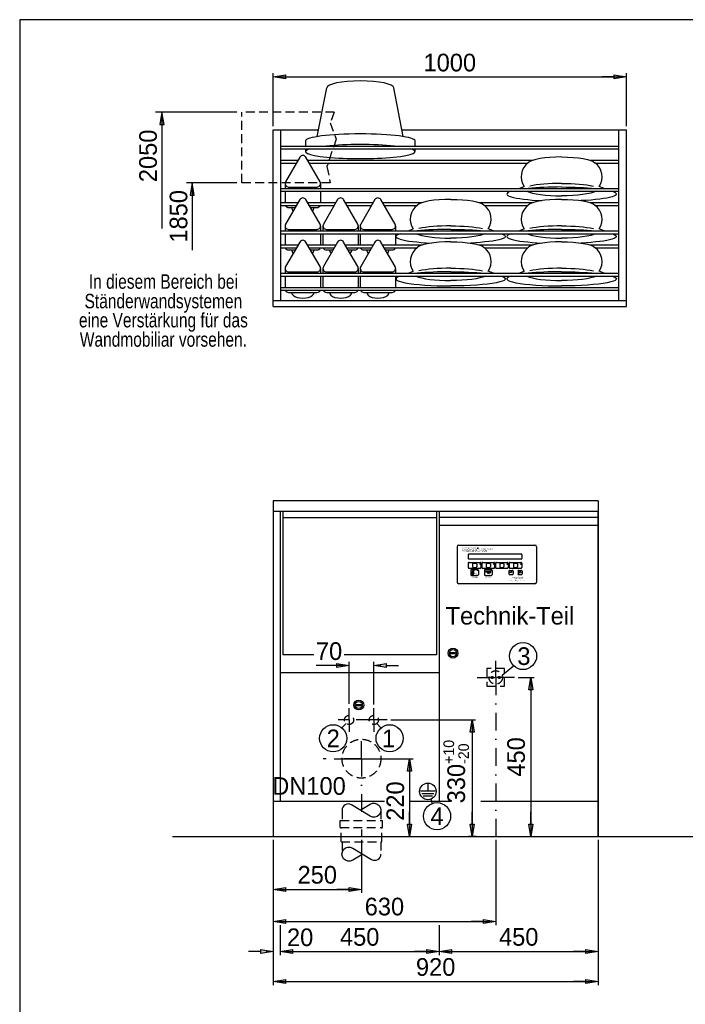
# Model space of a CAD drawing. Extents: x 1635 to 5435, y 0 to 5435.
# Tile 2 of 3: x 1635 to 3518, y 2648 to 5435. Entities that reach past the tile are written whole.
import ezdxf
from ezdxf.enums import TextEntityAlignment as Align

# ---------------------------------------------------------------- set-up
doc = ezdxf.new("R2010")
doc.units = 0
doc.header["$LTSCALE"] = 100
doc.header["$MEASUREMENT"] = 0
doc.header["$PDMODE"] = 35
for name, pattern in [('AUSGEZOGEN', [0]), ('STRICHPUNKT', [1, 0.5, -0.25, 0, -0.25]), ('VERDECKT', [0.375, 0.25, -0.125])]:
    doc.linetypes.add(name, pattern=pattern)
doc.layers.get('0').update_dxf_attribs({"linetype": 'AUSGEZOGEN'})
doc.layers.get('DEFPOINTS').update_dxf_attribs({"linetype": 'AUSGEZOGEN'})
for name, color, linetype in [('BEM', 3, 'AUSGEZOGEN'), ('ML', 2, 'STRICHPUNKT'), ('R', 6, 'AUSGEZOGEN'), ('VD', 4, 'VERDECKT')]:
    doc.layers.add(name, color=color, linetype=linetype)
doc.styles.add('DIN', font='8dinb.shx', dxfattribs={"height": 50})
doc.dimstyles.new('STANDARD$0', dxfattribs={"dimscale": 10, "dimtxt": 5, "dimasz": 1, "dimexe": 1, "dimexo": 1, "dimgap": 0.6, "dimtad": 0, "dimdec": 0, "dimdsep": 46, "dimtxsty": 'DIN', "dimblk1": 'BEMPFEIL', "dimblk2": 'BEMPFEIL', "dimsah": 1, "dimcen": -1, "dimclrd": 256, "dimclre": 256, "dimclrt": 256, "dimadec": 0, "dimazin": 0, "dimtfac": 0.6, "dimtdec": 0, "dimtofl": 0, "dimtmove": 0, "dimatfit": 0, "dimldrblk": 'BEMPFEIL', "dimfxl": 0, "dimtvp": 0.8, "dimtolj": 1, "dimarcsym": 0})
doc.dimstyles.new('STANDARD5$0', dxfattribs={"dimscale": 10, "dimtxt": 5, "dimasz": 1, "dimexe": 1, "dimexo": 1, "dimgap": 0.6, "dimtad": 0, "dimdec": 0, "dimrnd": 5, "dimdsep": 46, "dimtxsty": 'DIN', "dimblk1": 'BEMPFEIL', "dimblk2": 'BEMPFEIL', "dimsah": 1, "dimcen": -1, "dimclrd": 256, "dimclre": 256, "dimclrt": 256, "dimadec": 0, "dimazin": 0, "dimtfac": 0.6, "dimtdec": 0, "dimtofl": 0, "dimtmove": 0, "dimatfit": 0, "dimldrblk": 'BEMPFEIL', "dimfxl": 0, "dimtvp": 0.8, "dimtolj": 1, "dimarcsym": 0})
doc.dimstyles.new('STANDARDTOL$0', dxfattribs={"dimscale": 10, "dimtxt": 5, "dimasz": 1, "dimexe": 1, "dimexo": 1, "dimgap": 1, "dimtad": 0, "dimdec": 0, "dimdsep": 46, "dimtxsty": 'DIN', "dimblk1": 'BEMPFEIL', "dimblk2": 'BEMPFEIL', "dimsah": 1, "dimcen": -1, "dimclrd": 256, "dimclre": 256, "dimclrt": 256, "dimadec": 0, "dimazin": 0, "dimtol": 1, "dimtp": 10, "dimtm": 20, "dimtfac": 0.6, "dimtdec": 0, "dimtofl": 0, "dimtmove": 0, "dimatfit": 0, "dimldrblk": 'BEMPFEIL', "dimfxl": 0, "dimtvp": 0.8, "dimtolj": 1, "dimarcsym": 0})

# ---------------------------------------------------------------- blocks, each defined once
blk = doc.blocks.new('BEMPFEIL')
at = {"linetype": 'ByBlock'}
blk.add_hatch(color=256, dxfattribs=at).paths.add_polyline_path([(-3.5, 0.58), (0, 0), (-3.5, -0.58)])
at = {"color": 0, "linetype": 'ByBlock'}
blk.add_line((-3.5, 0), (-7, 0), dxfattribs=at)
at = {"linetype": 'ByBlock'}
blk.add_lwpolyline([(-3.5, 0.58), (0, 0), (-3.5, -0.58)], close=True, dxfattribs=at)
blk = doc.blocks.new('*D50')
at = {"layer": 'BEM', "lineweight": -2}
for p, q in [((2352, 3113.3), (2352, 2963.3)), ((2602, 3113.3), (2602, 2963.3)), ((2362, 2973.3), (2592, 2973.3))]:
    blk.add_line(p, q, dxfattribs=at)
at = {"layer": 'DEFPOINTS', "color": 0}
for p in [(2352, 3123.3), (2602, 3123.3), (2602, 2973.3)]:
    blk.add_point(p, dxfattribs=at)
at = {"layer": 'BEM', "lineweight": -2, "xscale": 10, "yscale": 10, "zscale": 10, "rotation": 180}
blk.add_blockref('BEMPFEIL', (2352, 2973.3), dxfattribs=at)
at = {"layer": 'BEM', "lineweight": -2, "xscale": 10, "yscale": 10, "zscale": 10}
blk.add_blockref('BEMPFEIL', (2602, 2973.3), dxfattribs=at)
at = {"layer": 'BEM', "insert": (2477, 3014.4), "char_height": 50, "attachment_point": 5, "style": 'DIN'}
blk.add_mtext('\\A1;250', dxfattribs=at)
blk = doc.blocks.new('*D51')
at = {"layer": 'BEM', "lineweight": -2}
for p, q in [((2352, 3113.3), (2352, 2872.5)), ((2982, 3113.3), (2982, 2872.5)), ((2362, 2882.5), (2972, 2882.5))]:
    blk.add_line(p, q, dxfattribs=at)
at = {"layer": 'DEFPOINTS', "color": 0}
for p in [(2352, 3123.3), (2982, 3123.3), (2982, 2882.5)]:
    blk.add_point(p, dxfattribs=at)
at = {"layer": 'BEM', "lineweight": -2, "xscale": 10, "yscale": 10, "zscale": 10, "rotation": 180}
blk.add_blockref('BEMPFEIL', (2352, 2882.5), dxfattribs=at)
at = {"layer": 'BEM', "lineweight": -2, "xscale": 10, "yscale": 10, "zscale": 10}
blk.add_blockref('BEMPFEIL', (2982, 2882.5), dxfattribs=at)
at = {"layer": 'BEM', "insert": (2667, 2924.5), "char_height": 50, "attachment_point": 5, "style": 'DIN'}
blk.add_mtext('\\A1;630', dxfattribs=at)
blk = doc.blocks.new('*D52')
at = {"layer": 'BEM', "lineweight": -2}
for p, q in [((2352, 2872.5), (2352, 2787.5)), ((2372, 2872.5), (2372, 2787.5)), ((2342, 2797.5), (2332, 2797.5)), ((2382, 2797.5), (2465.1, 2797.5))]:
    blk.add_line(p, q, dxfattribs=at)
at = {"layer": 'DEFPOINTS', "color": 0}
for p in [(2352, 2882.5), (2372, 2882.5), (2372, 2797.5)]:
    blk.add_point(p, dxfattribs=at)
at = {"layer": 'BEM', "lineweight": -2, "xscale": 10, "yscale": 10, "zscale": 10}
blk.add_blockref('BEMPFEIL', (2352, 2797.5), dxfattribs=at)
at = {"layer": 'BEM', "lineweight": -2, "xscale": 10, "yscale": 10, "zscale": 10, "rotation": 180}
blk.add_blockref('BEMPFEIL', (2372, 2797.5), dxfattribs=at)
at = {"layer": 'BEM', "insert": (2428.5, 2837.5), "char_height": 50, "attachment_point": 5, "style": 'DIN'}
blk.add_mtext('\\A1;20', dxfattribs=at)
blk = doc.blocks.new('*D53')
at = {"layer": 'BEM', "lineweight": -2}
for p, q in [((2372, 2872.5), (2372, 2787.5)), ((2822, 2872.5), (2822, 2787.5)), ((2382, 2797.5), (2812, 2797.5))]:
    blk.add_line(p, q, dxfattribs=at)
at = {"layer": 'DEFPOINTS', "color": 0}
for p in [(2372, 2882.5), (2822, 2882.5), (2822, 2797.5)]:
    blk.add_point(p, dxfattribs=at)
at = {"layer": 'BEM', "lineweight": -2, "xscale": 10, "yscale": 10, "zscale": 10, "rotation": 180}
blk.add_blockref('BEMPFEIL', (2372, 2797.5), dxfattribs=at)
at = {"layer": 'BEM', "lineweight": -2, "xscale": 10, "yscale": 10, "zscale": 10}
blk.add_blockref('BEMPFEIL', (2822, 2797.5), dxfattribs=at)
at = {"layer": 'BEM', "insert": (2597, 2838.6), "char_height": 50, "attachment_point": 5, "style": 'DIN'}
blk.add_mtext('\\A1;450', dxfattribs=at)
blk = doc.blocks.new('*D54')
at = {"layer": 'BEM', "lineweight": -2}
for p, q in [((3272, 3113.3), (3272, 2787.5)), ((2822, 2872.5), (2822, 2787.5)), ((2832, 2797.5), (3262, 2797.5))]:
    blk.add_line(p, q, dxfattribs=at)
at = {"layer": 'DEFPOINTS', "color": 0}
for p in [(3272, 3123.3), (2822, 2882.5), (3272, 2797.5)]:
    blk.add_point(p, dxfattribs=at)
at = {"layer": 'BEM', "lineweight": -2, "xscale": 10, "yscale": 10, "zscale": 10, "rotation": 180}
blk.add_blockref('BEMPFEIL', (2822, 2797.5), dxfattribs=at)
at = {"layer": 'BEM', "lineweight": -2, "xscale": 10, "yscale": 10, "zscale": 10}
blk.add_blockref('BEMPFEIL', (3272, 2797.5), dxfattribs=at)
at = {"layer": 'BEM', "insert": (3047, 2838.6), "char_height": 50, "attachment_point": 5, "style": 'DIN'}
blk.add_mtext('\\A1;450', dxfattribs=at)
blk = doc.blocks.new('*D55')
at = {"layer": 'BEM', "lineweight": -2}
for p, q in [((2352, 3113.3), (2352, 2702.5)), ((3272, 3113.3), (3272, 2702.5)), ((2362, 2712.5), (3262, 2712.5))]:
    blk.add_line(p, q, dxfattribs=at)
at = {"layer": 'DEFPOINTS', "color": 0}
for p in [(2352, 3123.3), (3272, 3123.3), (3272, 2712.5)]:
    blk.add_point(p, dxfattribs=at)
at = {"layer": 'BEM', "lineweight": -2, "xscale": 10, "yscale": 10, "zscale": 10, "rotation": 180}
blk.add_blockref('BEMPFEIL', (2352, 2712.5), dxfattribs=at)
at = {"layer": 'BEM', "lineweight": -2, "xscale": 10, "yscale": 10, "zscale": 10}
blk.add_blockref('BEMPFEIL', (3272, 2712.5), dxfattribs=at)
at = {"layer": 'BEM', "insert": (2812, 2753.5), "char_height": 50, "attachment_point": 5, "style": 'DIN'}
blk.add_mtext('\\A1;920', dxfattribs=at)
blk = doc.blocks.new('*D16')
at = {"layer": 'BEM', "lineweight": -2}
for p, q in [((0, 2010), (0, 2160)), ((10, 2150), (990, 2150)), ((1000, 2010), (1000, 2160))]:
    blk.add_line(p, q, dxfattribs=at)
at = {"layer": 'DEFPOINTS', "color": 0}
for p in [(1000, 2150), (0, 2000), (1000, 2000)]:
    blk.add_point(p, dxfattribs=at)
at = {"layer": 'BEM', "lineweight": -2, "xscale": 10, "yscale": 10, "zscale": 10, "rotation": 180}
blk.add_blockref('BEMPFEIL', (0, 2150), dxfattribs=at)
at = {"layer": 'BEM', "lineweight": -2, "xscale": 10, "yscale": 10, "zscale": 10}
blk.add_blockref('BEMPFEIL', (1000, 2150), dxfattribs=at)
at = {"layer": 'BEM', "insert": (500, 2190), "char_height": 50, "attachment_point": 5, "style": 'DIN'}
blk.add_mtext('\\A1;1000', dxfattribs=at)
blk = doc.blocks.new('LWMTEXT')
at = {"layer": 'BEM'}
for p, q in [((-102.4, 2050), (-332.7, 2050)), ((-314.4, 2040), (-314.4, 1721.1)), ((-102.4, 1850), (-245, 1850)), ((-229.3, 1840), (-229.3, 1659.7))]:
    blk.add_line(p, q, dxfattribs=at)
at = {"layer": 'BEM', "linetype": 'VERDECKT'}
blk.add_lwpolyline([(172.9, 2050), (161.8, 2019.8), (178.5, 1973.9), (152.1, 1896), (161.8, 1850)], dxfattribs=at)
at = {"layer": 'VD'}
for p, q in [((172.9, 2050), (-88.5, 2050)), ((-88.5, 1850), (-88.5, 2050)), ((161.8, 1850), (-88.5, 1850))]:
    blk.add_line(p, q, dxfattribs=at)
at = {"layer": 'BEM', "xscale": -10, "yscale": 10, "zscale": 10, "rotation": 270}
for p in [(-314.4, 2050), (-229.3, 1850)]:
    blk.add_blockref('BEMPFEIL', p, dxfattribs=at)
at = {"layer": 'BEM', "style": 'DIN'}
for s, p in [('2050', (-328.9, 1851.9)), ('1850', (-242.7, 1680.8))]:
    blk.add_text(s, height=50, rotation=90, dxfattribs=at).set_placement(p)
at = {"layer": 'BEM', "style": 'DIN', "width": 0.8}
for s, p in [('In diesem Bereich bei', (-310.4, 1571.4)), ('Ständerwandsystemen', (-310.4, 1510.2)), ('eine Verstärkung für das', (-310.4, 1456.2)), ('Wandmobiliar vorsehen.', (-310.4, 1407.4))]:
    blk.add_text(s, height=41, dxfattribs=at).set_placement(p, align=Align.MIDDLE)
blk = doc.blocks.new('*D64')
at = {"layer": 'BEM', "lineweight": -2}
for p, q in [((3045, 3573.3), (3091, 3573.3)), ((3081, 3563.3), (3081, 3133.3)), ((2997.3, 3123.3), (3091, 3123.3))]:
    blk.add_line(p, q, dxfattribs=at)
at = {"layer": 'DEFPOINTS', "color": 0}
for p in [(3035, 3573.3), (2987.3, 3123.3), (3081, 3123.3)]:
    blk.add_point(p, dxfattribs=at)
at = {"layer": 'BEM', "lineweight": -2, "xscale": 10, "yscale": 10, "zscale": 10}
for p, rotation in [((3081, 3573.3), 90), ((3081, 3123.3), 270)]:
    blk.add_blockref('BEMPFEIL', p, dxfattribs=dict(at, rotation=rotation))
at = {"layer": 'BEM', "insert": (3039.9, 3348.3), "char_height": 50, "attachment_point": 5, "rotation": 90, "style": 'DIN'}
blk.add_mtext('\\A1;450', dxfattribs=at)
blk = doc.blocks.new('*D65')
at = {"layer": 'BEM', "lineweight": -2}
for p, q in [((2525.8, 3343.3), (2748, 3343.3)), ((2738, 3333.3), (2738, 3133.3)), ((2533.3, 3123.3), (2748, 3123.3))]:
    blk.add_line(p, q, dxfattribs=at)
at = {"layer": 'DEFPOINTS', "color": 0}
for p in [(2515.8, 3343.3), (2523.3, 3123.3), (2738, 3123.3)]:
    blk.add_point(p, dxfattribs=at)
at = {"layer": 'BEM', "lineweight": -2, "xscale": 10, "yscale": 10, "zscale": 10}
for p, rotation in [((2738, 3343.3), 90), ((2738, 3123.3), 270)]:
    blk.add_blockref('BEMPFEIL', p, dxfattribs=dict(at, rotation=rotation))
at = {"layer": 'BEM', "insert": (2698, 3223.3), "char_height": 50, "attachment_point": 5, "rotation": 90, "style": 'DIN'}
blk.add_mtext('\\A1;220', dxfattribs=at)
blk = doc.blocks.new('Folieec')
at = {"layer": 'BEM'}
h = blk.add_hatch(color=23, dxfattribs=at)
h.paths.add_polyline_path([(13.5, 96.5), (12.5, 96.5), (12.5, 99), (10.5, 99), (10.5, 92.3), (12.5, 92.3), (12.5, 94.9), (13.4, 94.9), (16.3, 92.3), (19.2, 92.3), (15.2, 95.7), (18.8, 99), (16, 99)])
h.paths.add_polyline_path([(20.1, 98.1), (19.8, 96.6), (19.8, 94.7), (20.1, 93.2), (21.1, 92.5), (22.7, 92.3), (26, 92.3), (27.5, 92.5), (28.5, 93.2), (28.8, 94.7), (28.8, 96.6), (28.5, 98.1), (27.5, 98.8), (26, 99), (22.7, 99), (21.1, 98.8)])
h.paths.add_polyline_path([(22.3, 97.2), (23.1, 97.3), (25.5, 97.3), (26.3, 97.2), (26.7, 96.7), (26.8, 96), (26.8, 95.3), (26.7, 94.5), (26.3, 94.1), (25.6, 94), (23, 94), (22.3, 94.1), (22, 94.5), (21.9, 95.3), (21.9, 96), (22, 96.7)], flags=16)
h.paths.add_polyline_path([(30.1, 99), (30.1, 92.3), (36.2, 92.3), (37.9, 92.6), (38.7, 93.3), (39, 94.6), (39, 96.6), (38.7, 98), (37.9, 98.7), (36.2, 99)])
h.paths.add_polyline_path([(35.8, 97.3), (36.5, 97.2), (36.8, 96.8), (37, 96.1), (37, 95.2), (36.8, 94.5), (36.5, 94.1), (35.8, 94), (32.2, 94), (32.2, 97.3)], flags=16)
h.paths.add_polyline_path([(40.2, 92.3), (42.2, 92.3), (42.2, 94.1), (45.4, 94.1), (46.1, 93.9), (46.3, 93.2), (46.3, 92.3), (48.3, 92.3), (48.3, 93.5), (48.1, 94.3), (47.7, 94.7), (47.1, 94.9), (47.9, 95.3), (48.2, 95.8), (48.3, 96.6), (48.3, 97), (48.1, 98), (47.5, 98.7), (46.3, 99), (40.2, 99)])
h.paths.add_polyline_path([(42.2, 95.7), (42.2, 97.3), (45.4, 97.3), (45.9, 97.3), (46.2, 97.1), (46.4, 96.5), (46.2, 95.8), (45.6, 95.7)], flags=16)
h.paths.add_polyline_path([(51.9, 93.5), (56, 93.5), (56.6, 92.3), (58.8, 92.3), (55.2, 99), (52.6, 99), (49, 92.3), (51.3, 92.3)])
h.paths.add_polyline_path([(52.6, 94.9), (53.9, 97.4), (55.2, 94.9)], flags=16)
for p, q in [((-4.8, 100.3), (-4.8, 0)), ((0, 105), (215.8, 105)), ((220.5, 100.3), (220.5, 0)), ((215.8, -4.8), (0, -4.8))]:
    blk.add_line(p, q, dxfattribs=at)
at = {"layer": 'BEM', "color": 23}
for p, q in [((52.6, 94.9), (53.9, 97.4)), ((55.2, 94.9), (52.6, 94.9)), ((53.9, 97.4), (55.2, 94.9)), ((26.7, 77.4), (26.7, 67.2)), ((29.1, 79.8), (176.5, 79.8)), ((176.5, 64.8), (29.1, 64.8)), ((29.4, 55.9), (60.6, 55.9)), ((68, 55.9), (99.2, 55.9)), ((106.5, 55.9), (137.7, 55.9)), ((145.1, 55.9), (176.2, 55.9)), ((178.9, 77.4), (178.9, 67.2)), ((27, 53.5), (27, 41.3)), ((60.6, 39), (29.4, 39)), ((34, 33.3), (34, 21.1)), ((36.4, 35.7), (53.6, 35.7)), ((38, 29.2), (38.2, 22.2)), ((40.1, 30.9), (38.4, 29.9)), ((39, 51), (39, 43.8)), ((41.1, 34), (40.4, 31.4)), ((41.1, 34), (43, 33.5)), ((41.4, 53.4), (48.6, 53.4)), ((41.4, 41.5), (48.6, 41.5)), ((43, 33.5), (42.3, 30.7)), ((42.3, 30.7), (42.3, 22.3)), ((51, 51), (51, 43.8)), ((56, 33.3), (56, 21.1)), ((63, 53.5), (63, 41.3)), ((65.7, 53.5), (65.7, 41.3)), ((99.2, 39), (68, 39)), ((72.8, 33.3), (72.8, 21.1)), ((78.6, 29.1), (74.3, 29.5)), ((78.6, 28.8), (74.3, 29.2)), ((78.2, 29.4), (74.4, 30.2)), ((78.6, 29.7), (74.5, 30.5)), ((75.1, 35.7), (92.3, 35.7)), ((77.6, 51), (77.6, 43.8)), ((78.7, 29.6), (78.6, 29.6)), ((80.6, 27.7), (78.6, 28.8)), ((91.8, 29.9), (78.7, 29.9)), ((78.8, 29.8), (78.7, 29.8)), ((80.8, 29.6), (78.7, 29.8)), ((78.8, 29.8), (78.7, 29.7)), ((78.8, 29.7), (78.7, 29.6)), ((80.7, 28), (78.8, 29)), ((79.4, 29.7), (78.9, 29.7)), ((79.4, 29.7), (79.4, 29.7)), ((80, 53.4), (87.2, 53.4)), ((80, 41.5), (87.2, 41.5)), ((89.2, 29.4), (81.5, 29.4)), ((89.6, 51), (89.6, 43.8)), ((89.7, 29.6), (91.8, 29.8)), ((91.7, 29.8), (91.8, 29.8)), ((94.7, 33.3), (94.7, 21.1)), ((101.6, 53.5), (101.6, 41.3)), ((104.2, 53.5), (104.2, 41.3)), ((137.7, 39), (106.5, 39)), ((116.1, 51), (116.1, 43.8)), ((118.5, 53.4), (125.7, 53.4)), ((118.5, 41.5), (125.7, 41.5)), ((128.1, 51), (128.1, 43.8)), ((140.1, 53.5), (140.1, 41.3)), ((141.7, 30.8), (141.7, 23.6)), ((142.7, 53.5), (142.7, 41.3)), ((144.1, 33.2), (151.3, 33.2)), ((176.2, 39), (145.1, 39)), ((149.6, 32.2), (149.6, 26.8)), ((153.7, 30.8), (153.7, 23.6)), ((154.6, 51), (154.6, 43.8)), ((157, 53.4), (164.3, 53.4)), ((157, 41.5), (164.3, 41.5)), ((166.6, 51), (166.6, 43.8)), ((167.8, 30.8), (167.8, 23.6)), ((170.1, 33.2), (177.3, 33.2)), ((170.8, 26.4), (176.4, 32)), ((176.4, 26.4), (170.8, 32)), ((178.6, 53.5), (178.6, 41.3)), ((179.7, 30.8), (179.7, 23.6)), ((36.4, 18.7), (53.6, 18.7)), ((41.5, 21.5), (39, 21.4)), ((75.1, 18.7), (92.3, 18.7)), ((80.6, 27.3), (80.6, 27.7)), ((80.6, 27.3), (80.7, 27.3)), ((80.7, 27.3), (80.7, 27.7)), ((81.5, 26), (89, 26)), ((149.6, 26.8), (143.7, 26.8)), ((144.1, 21.2), (151.3, 21.2)), ((170.1, 21.2), (177.3, 21.2))]:
    blk.add_line(p, q, dxfattribs=at)
at = {"layer": 'BEM', "color": 23, "const_width": 0.076}
for points in [[(10.5, 92.3), (10.5, 99), (12.5, 99), (12.5, 96.5), (13.5, 96.5), (16, 99), (18.8, 99), (15.2, 95.7), (19.2, 92.3), (16.3, 92.3), (13.4, 94.9), (12.5, 94.9), (12.5, 92.3)], [(19.8, 94.7), (19.8, 96.6), (20.1, 98.1), (21.1, 98.8), (22.7, 99), (26, 99), (27.5, 98.8), (28.5, 98.1), (28.8, 96.6), (28.8, 94.7), (28.5, 93.2), (27.5, 92.5), (26, 92.3), (22.7, 92.3), (21.1, 92.5), (20.1, 93.2)], [(21.9, 96), (21.9, 95.3), (22, 94.5), (22.3, 94.1), (23, 94), (25.6, 94), (26.3, 94.1), (26.7, 94.5), (26.8, 95.3), (26.8, 96), (26.7, 96.7), (26.3, 97.2), (25.5, 97.3), (23.1, 97.3), (22.3, 97.2), (22, 96.7)], [(30.1, 92.3), (30.1, 99), (36.2, 99), (37.9, 98.7), (38.7, 98), (39, 96.6), (39, 94.6), (38.7, 93.3), (37.9, 92.6), (36.2, 92.3)], [(32.2, 97.3), (32.2, 94), (35.8, 94), (36.5, 94.1), (36.8, 94.5), (37, 95.2), (37, 96.1), (36.8, 96.8), (36.5, 97.2), (35.8, 97.3)], [(40.2, 92.3), (40.2, 99), (46.3, 99), (47.5, 98.7), (48.1, 98), (48.3, 97), (48.3, 96.6), (48.2, 95.8), (47.9, 95.3), (47.2, 95), (47.2, 94.9), (47.7, 94.7), (48.1, 94.3), (48.3, 93.5), (48.3, 92.3), (46.3, 92.3), (46.3, 93.2), (46.2, 93.7), (45.9, 94), (45.4, 94.1), (42.2, 94.1), (42.2, 92.3)], [(42.2, 97.3), (42.2, 95.7), (45.6, 95.7), (46, 95.8), (46.3, 96), (46.3, 96.4), (46.3, 96.6), (46.2, 97.1), (45.9, 97.3), (45.4, 97.3)], [(49, 92.3), (52.6, 99), (55.2, 99), (58.8, 92.3), (56.6, 92.3), (56, 93.5), (51.9, 93.5), (51.3, 92.3)]]:
    blk.add_lwpolyline(points, close=True, dxfattribs=at)
at = {"layer": 'BEM', "color": 23}
blk.add_lwpolyline([(89.4, 29.2, 0.100181), (89.5, 29.1, -0.546429), (89.7, 29.6)], format="xyb", dxfattribs=at)
for centre, radius in [((54.1, 33.4), 1.22), ((61.3, 50.7), 1.23), ((92.8, 33.4), 1.22), ((99.9, 50.7), 1.23), ((138.4, 50.7), 1.23), ((176.9, 50.7), 1.23)]:
    blk.add_circle(centre, radius, dxfattribs=at)
at = {"layer": 'BEM'}
for centre, start, end in [((0, 100.3), 90, 180), ((215.8, 100.3), 0, 90), ((0, 0), 180, 270), ((215.8, 0), 270, 0)]:
    blk.add_arc(centre, 4.75, start, end, dxfattribs=at)
at = {"layer": 'BEM', "color": 23}
for centre, radius, start, end in [((29.1, 77.4), 2.38, 90, 180), ((29.1, 67.2), 2.38, 180, 270), ((29.4, 53.5), 2.38, 90, 180), ((60.6, 53.5), 2.38, 0, 90), ((68, 53.5), 2.38, 90, 180), ((99.2, 53.5), 2.38, 0, 90), ((106.5, 53.5), 2.38, 90, 180), ((137.7, 53.5), 2.38, 0, 90), ((145.1, 53.5), 2.38, 90, 180), ((176.2, 53.5), 2.38, 0, 90), ((176.5, 77.4), 2.38, 0, 90), ((176.5, 67.2), 2.38, 270, 0), ((29.4, 41.3), 2.38, 180, 270), ((36.4, 33.3), 2.38, 90, 180), ((38.8, 29.2), 0.835, 121.6997, 181.6844), ((41.4, 51), 2.38, 90, 180), ((41.4, 43.8), 2.38, 180, 270), ((39.6, 31.6), 0.835, 301.6997, 345.9839), ((48.6, 51), 2.38, 0, 90), ((48.6, 43.8), 2.38, 270, 0), ((53.6, 33.3), 2.38, 0, 90), ((60.6, 41.3), 2.38, 270, 0), ((68, 41.3), 2.38, 180, 270), ((75.1, 33.3), 2.38, 90, 180), ((74.3, 29.9), 0.645, 78.3569, 264.2707), ((74.3, 29.9), 0.346, 78.3569, 264.2707), ((80, 51), 2.38, 90, 180), ((80, 43.8), 2.38, 180, 270), ((78.3, 29.8), 0.428, 258.3569, 320.4476), ((78.7, 29.8), 0.0748, 81.1513, 295.243), ((78.6, 29.7), 0.0855, 258.3569, 306.7384), ((78.6, 28.7), 0.428, 60.9478, 84.2707), ((78.9, 29.7), 0.0855, 81.1513, 126.7384), ((83, 27.8), 2.4, 147.5502, 228.4695), ((80.8, 29.3), 0.299, 324.9973, 79.6111), ((87.2, 51), 2.38, 0, 90), ((87.2, 43.8), 2.38, 270, 0), ((87.5, 27.8), 2.4, 311.5305, 32.4498), ((91.8, 29.8), 0.0748, 244.757, 98.8487), ((92.3, 33.3), 2.38, 0, 90), ((99.2, 41.3), 2.38, 270, 0), ((106.5, 41.3), 2.38, 180, 270), ((118.5, 51), 2.38, 90, 180), ((118.5, 43.8), 2.38, 180, 270), ((125.7, 51), 2.38, 0, 90), ((125.7, 43.8), 2.38, 270, 0), ((137.7, 41.3), 2.38, 270, 0), ((144.1, 30.8), 2.38, 90, 180), ((145.1, 41.3), 2.38, 180, 270), ((151.3, 30.8), 2.38, 0, 90), ((157, 51), 2.38, 90, 180), ((157, 43.8), 2.38, 180, 270), ((164.3, 51), 2.38, 0, 90), ((164.3, 43.8), 2.38, 270, 0), ((170.1, 30.8), 2.38, 90, 180), ((176.2, 41.3), 2.38, 270, 0), ((177.3, 30.8), 2.38, 0, 90), ((36.4, 21.1), 2.38, 180, 270), ((39, 22.2), 0.835, 181.6844, 271.0412), ((41.4, 22.3), 0.835, 271.0412, 359.9774), ((53.6, 21.1), 2.38, 270, 0), ((75.1, 21.1), 2.38, 180, 270), ((92.3, 21.1), 2.38, 270, 0), ((144.1, 23.6), 2.38, 180, 270), ((151.3, 23.6), 2.38, 270, 0), ((170.1, 23.6), 2.38, 180, 270), ((177.3, 23.6), 2.38, 270, 0)]:
    blk.add_arc(centre, radius, start, end, dxfattribs=at)
blk.add_solid([(145.8, 26.8), (145.8, 26), (145.8, 27.7), (143.7, 26.8)], dxfattribs=at)
at = {"color": 23, "char_height": 2.5, "width": 27.857, "attachment_point": 8, "style": 'DIN'}
for s, insert in [('{\\fArial|b0|i0|c0|p34;Urinflaschen}', (45, 12.2)), ('{\\fArial|b0|i0|c0|p34;Steckbecken}', (83.7, 12.2))]:
    blk.add_mtext(s, dxfattribs=dict(at, insert=insert))
at = {"layer": 'BEM', "color": 23, "style": 'DIN'}
for s, insert, char_height, width, attachment_point in [('{\\fEuromode|b0|i0|c0|p34;STECKBECKEN-SPÜLAPPARATE}', (10.5, 89.8), 3.212, 1.258, 1), ('{\\fEuromode|b0|i0|c0|p34;STUTTGART}', (63.5, 96), 4.118, 1.613, 1), ('{\\fArial|b0|i0|c0|p34;SPAR}', (44.3, 21.7), 2, 0.278, 7), ('{\\fArial|b0|i0|c0|p34;NORMAL}', (78.6, 21.7), 2, 0.278, 7), ('{\\fArial|b0|i0|c0|p34;EINGABE}', (147.7, 23.2), 1.6, 0.278, 8), ('{\\fArial|b0|i1|c0|p34;easyclean\\P\\fArial|b0|i0|c0|p34;\\H0.6605x;\\T1.05;Made in Germany}', (166.1, 14.7), 5.148, 39.152, 2), ('{\\fArial|b0|i0|c0|p34;\\T0.95;ABBRUCH}', (173.7, 23.2), 1.6, 0.278, 8)]:
    blk.add_mtext(s, dxfattribs=dict(at, insert=insert, char_height=char_height, width=width, attachment_point=attachment_point))
blk = doc.blocks.new('*D71')
at = {"layer": 'BEM', "lineweight": -2}
for p, q in [((2557, 3607.4), (2473.9, 3607.4)), ((2567, 3498.6), (2567, 3617.4)), ((2637, 3496.5), (2637, 3617.4)), ((2647, 3607.4), (2657, 3607.4))]:
    blk.add_line(p, q, dxfattribs=at)
at = {"layer": 'DEFPOINTS', "color": 0}
for p in [(2567, 3607.4), (2567, 3488.6), (2637, 3486.5)]:
    blk.add_point(p, dxfattribs=at)
at = {"layer": 'BEM', "lineweight": -2, "xscale": 10, "yscale": 10, "zscale": 10}
blk.add_blockref('BEMPFEIL', (2567, 3607.4), dxfattribs=at)
at = {"layer": 'BEM', "lineweight": -2, "xscale": 10, "yscale": 10, "zscale": 10, "rotation": 180}
blk.add_blockref('BEMPFEIL', (2637, 3607.4), dxfattribs=at)
at = {"layer": 'BEM', "insert": (2510.4, 3647.4), "char_height": 50, "attachment_point": 5, "style": 'DIN'}
blk.add_mtext('\\A1;70', dxfattribs=at)
blk = doc.blocks.new('*D69')
at = {"layer": 'BEM', "lineweight": -2}
for p, q in [((2684.9, 3453), (2925.1, 3453)), ((2915.1, 3443), (2915.1, 3133.3)), ((2926.4, 3123.3), (2905.1, 3123.3))]:
    blk.add_line(p, q, dxfattribs=at)
at = {"layer": 'DEFPOINTS', "color": 0}
for p in [(2674.9, 3453), (2915.1, 3123.3), (2936.4, 3123.3)]:
    blk.add_point(p, dxfattribs=at)
at = {"layer": 'BEM', "lineweight": -2, "xscale": 10, "yscale": 10, "zscale": 10}
for p, rotation in [((2915.1, 3453), 90), ((2915.1, 3123.3), 270)]:
    blk.add_blockref('BEMPFEIL', p, dxfattribs=dict(at, rotation=rotation))
at = {"layer": 'BEM', "char_height": 50, "attachment_point": 5, "rotation": 90, "style": 'DIN'}
for s, insert in [('\\A1;  330{\\H30;\\S+10^ -20;}{\\F8dinb;\\C3;', (2870.1, 3288.2)), ('\\A1;}', (2950.1, 3288.2))]:
    blk.add_mtext(s, dxfattribs=dict(at, insert=insert))
blk = doc.blocks.new('KR')
for p, q in [((0, 1500), (0, 2000)), ((0, 2000), (128.7, 2000)), ((22, 1517), (22, 2000)), ((364.8, 2000), (1000, 2000)), ((978, 1517), (978, 2000)), ((1000, 1500), (1000, 2000)), ((0, 1517), (1000, 1517)), ((0, 1500), (1000, 1500))]:
    blk.add_line(p, q)
at = {"layer": 'BEM'}
for p, q in [((125, 1980.7), (151.7, 2118.4)), ((368.5, 1980.7), (341.7, 2118.4)), ((22, 1954), (978, 1954)), ((91.7, 1968.4), (91.7, 1954)), ((401.7, 1954), (401.7, 1968.4)), ((22, 1946), (978, 1946)), ((91.7, 1946), (91.7, 1938.4)), ((401.7, 1938.4), (401.7, 1946)), ((22, 1914), (70.7, 1914)), ((22, 1906), (66.1, 1906)), ((97.5, 1914), (735.6, 1914)), ((102.1, 1906), (720.7, 1906)), ((897.2, 1914), (978, 1914)), ((912.1, 1906), (978, 1906)), ((34.1, 1847.9), (34.1, 1834)), ((134.1, 1847.9), (134.1, 1834)), ((695.8, 1834), (710.1, 1839.6)), ((937, 1834), (922.7, 1839.6)), ((22, 1834), (978, 1834)), ((22, 1826), (978, 1826)), ((34.1, 1826), (34.1, 1794)), ((134.1, 1826), (134.1, 1794)), ((22, 1794), (70.7, 1794)), ((22, 1786), (66.1, 1786)), ((97.5, 1794), (177.7, 1794)), ((102.1, 1786), (173, 1786)), ((204.4, 1794), (283.1, 1794)), ((209, 1786), (278.5, 1786)), ((309.9, 1794), (421.9, 1794)), ((314.5, 1786), (407, 1786)), ((583.5, 1794), (735.6, 1794)), ((598.4, 1786), (720.7, 1786)), ((897.2, 1794), (978, 1794)), ((912.1, 1786), (978, 1786)), ((44, 1780), (62.6, 1780)), ((105.6, 1780), (124.2, 1780)), ((34.1, 1727.9), (34.1, 1714)), ((134.1, 1727.9), (134.1, 1714)), ((141, 1727.9), (141, 1714)), ((241, 1727.9), (241, 1714)), ((246.5, 1727.9), (246.5, 1714)), ((346.5, 1727.9), (346.5, 1714)), ((22, 1714), (978, 1714)), ((22, 1706), (978, 1706)), ((34.1, 1706), (34.1, 1674)), ((134.1, 1706), (134.1, 1674)), ((141, 1706), (141, 1674)), ((241, 1706), (241, 1674)), ((246.5, 1706), (246.5, 1674)), ((346.5, 1706), (346.5, 1674)), ((382.1, 1714), (396.4, 1719.6)), ((623.3, 1714), (609, 1719.6)), ((695.8, 1714), (710.1, 1719.6)), ((937, 1714), (922.7, 1719.6)), ((22, 1674), (70.7, 1674)), ((97.5, 1674), (177.7, 1674)), ((204.4, 1674), (283.1, 1674)), ((309.9, 1674), (421.9, 1674)), ((583.5, 1674), (735.6, 1674)), ((897.2, 1674), (978, 1674)), ((22, 1666), (66.1, 1666)), ((44, 1660), (62.6, 1660)), ((102.1, 1666), (173, 1666)), ((105.6, 1660), (124.2, 1660)), ((151, 1660), (169.6, 1660)), ((209, 1666), (278.5, 1666)), ((212.5, 1660), (231.1, 1660)), ((256.4, 1660), (275, 1660)), ((314.5, 1666), (407, 1666)), ((318, 1660), (336.6, 1660)), ((598.4, 1666), (720.7, 1666)), ((912.1, 1666), (978, 1666)), ((22, 1594), (978, 1594)), ((34.1, 1607.9), (34.1, 1594)), ((134.1, 1607.9), (134.1, 1594)), ((141, 1607.9), (141, 1594)), ((241, 1607.9), (241, 1594)), ((246.5, 1607.9), (246.5, 1594)), ((346.5, 1607.9), (346.5, 1594)), ((382.1, 1594), (396.4, 1599.6)), ((623.3, 1594), (609, 1599.6)), ((695.8, 1594), (710.1, 1599.6)), ((937, 1594), (922.7, 1599.6)), ((22, 1586), (978, 1586)), ((34.1, 1586), (34.1, 1554)), ((134.1, 1586), (134.1, 1554)), ((141, 1586), (141, 1554)), ((241, 1586), (241, 1554)), ((246.5, 1586), (246.5, 1554)), ((346.5, 1586), (346.5, 1554)), ((22, 1554), (978, 1554)), ((22, 1546), (978, 1546)), ((44, 1540), (124.2, 1540)), ((151, 1540), (231.1, 1540)), ((256.4, 1540), (336.6, 1540))]:
    blk.add_line(p, q, dxfattribs=at)
for points in [[(75.5, 1922.3), (35.4, 1852.9, 0.57735), (44, 1838), (124.2, 1838, 0.57735), (132.8, 1852.9), (92.7, 1922.3, 0.57735)], [(75.5, 1802.3), (35.4, 1732.9, 0.57735), (44, 1718), (124.2, 1718, 0.57735), (132.8, 1732.9), (92.7, 1802.3, 0.57735)], [(182.4, 1802.3), (142.4, 1732.9, 0.57735), (151, 1718), (231.1, 1718, 0.57735), (239.7, 1732.9), (199.6, 1802.3, 0.57735)], [(287.9, 1802.3), (247.8, 1732.9, 0.57735), (256.4, 1718), (336.6, 1718, 0.57735), (345.2, 1732.9), (305.1, 1802.3, 0.57735)], [(75.5, 1682.3), (35.4, 1612.9, 0.57735), (44, 1598), (124.2, 1598, 0.57735), (132.8, 1612.9), (92.7, 1682.3, 0.57735)], [(182.4, 1682.3), (142.4, 1612.9, 0.57735), (151, 1598), (231.1, 1598, 0.57735), (239.7, 1612.9), (199.6, 1682.3, 0.57735)], [(287.9, 1682.3), (247.8, 1612.9, 0.57735), (256.4, 1598), (336.6, 1598, 0.57735), (345.2, 1612.9), (305.1, 1682.3, 0.57735)]]:
    blk.add_lwpolyline(points, format="xyb", close=True, dxfattribs=at)
for centre, radius, start, end in [((751.1, 1867.1), 49.3, 126.0795, 213.9141), ((881.7, 1867.1), 49.3, 326.0859, 53.9205), ((44, 1789.9), 9.92, 203.2835, 270), ((124.2, 1789.9), 9.92, 270, 336.7165), ((437.4, 1747.1), 49.3, 126.0795, 213.9141), ((568, 1747.1), 49.3, 326.0859, 53.9205), ((751.1, 1747.1), 49.3, 126.0795, 213.9141), ((881.7, 1747.1), 49.3, 326.0859, 53.9205), ((44, 1669.9), 9.92, 203.2835, 270), ((124.2, 1669.9), 9.92, 270, 336.7165), ((151, 1669.9), 9.92, 203.2835, 270), ((231.1, 1669.9), 9.92, 270, 336.7165), ((256.4, 1669.9), 9.92, 203.2835, 270), ((336.6, 1669.9), 9.92, 270, 336.7165), ((437.4, 1627.1), 49.3, 126.0795, 213.9141), ((568, 1627.1), 49.3, 326.0859, 53.9205), ((751.1, 1627.1), 49.3, 126.0795, 213.9141), ((881.7, 1627.1), 49.3, 326.0859, 53.9205), ((44, 1549.9), 9.92, 203.2835, 270), ((124.2, 1549.9), 9.92, 270, 336.7165), ((151, 1549.9), 9.92, 203.2835, 270), ((231.1, 1549.9), 9.92, 270, 336.7165), ((256.4, 1549.9), 9.92, 203.2835, 270), ((336.6, 1549.9), 9.92, 270, 336.7165)]:
    blk.add_arc(centre, radius, start, end, dxfattribs=at)
for centre, major_axis, ratio, start_param, end_param in [((246.7, 2118.4), (-95, 0), 0.210526, 3.141593, 6.283185), ((246.7, 1968.4), (-155, 0), 0.129032, 3.141593, 6.283185), ((246.7, 1938.4), (-155, 0), 0.129032, 4.038524, 5.386254), ((246.7, 1938.4), (-155, 0), 0.129032, 5.891858, 9.816105), ((816.4, 1903.2), (-96.1, 0), 0.208037, 4.712389, 6.091662), ((816.4, 1828.2), (-115, 0), 0.173913, 4.712389, 5.609878), ((816.4, 1818.2), (-155, 0), 0.129032, 5.881132, 7.487628), ((816.4, 1833.2), (-105, 0), 0.190476, 0.366865, 1.570796), ((816.4, 1818.2), (-155, 0), 0.129032, 4.712389, 5.370239), ((502.7, 1783.2), (-96.1, 0), 0.208037, 4.712389, 6.091662), ((816.4, 1783.2), (-96.1, 0), 0.208037, 4.712389, 6.091662), ((84.1, 1779.5), (-31.6, 0), 0.506572, 6.25012, 6.847714), ((84.1, 1779.5), (-31.6, 0), 0.506572, 8.86025, 9.457843), ((502.7, 1708.2), (-115, 0), 0.173913, 4.712389, 5.609878), ((816.4, 1708.2), (-115, 0), 0.173913, 4.712389, 5.609878), ((502.7, 1698.2), (-155, 0), 0.129032, 5.881132, 7.487628), ((502.7, 1713.2), (-105, 0), 0.190476, 0.366865, 1.570796), ((502.7, 1698.2), (-155, 0), 0.129032, 4.712389, 5.370239), ((816.4, 1698.2), (-155, 0), 0.129032, 5.881132, 7.487628), ((816.4, 1713.2), (-105, 0), 0.190476, 0.366865, 1.570796), ((816.4, 1698.2), (-155, 0), 0.129032, 4.712389, 5.370239), ((502.7, 1663.2), (-96.1, 0), 0.208037, 4.712389, 6.091662), ((816.4, 1663.2), (-96.1, 0), 0.208037, 4.712389, 6.091662), ((84.1, 1659.5), (-31.6, 0), 0.506572, 6.25012, 6.847714), ((84.1, 1659.5), (-31.6, 0), 0.506572, 8.86025, 9.457843), ((191, 1659.5), (-31.6, 0), 0.506572, 6.25012, 6.847714), ((191, 1659.5), (-31.6, 0), 0.506572, 8.86025, 9.457843), ((296.5, 1659.5), (-31.6, 0), 0.506572, 6.25012, 6.847714), ((296.5, 1659.5), (-31.6, 0), 0.506572, 8.86025, 9.457843), ((502.7, 1578.2), (-155, 0), 0.129032, 4.712389, 5.370239), ((502.7, 1588.2), (-115, 0), 0.173913, 4.712389, 5.609878), ((816.4, 1578.2), (-155, 0), 0.129032, 4.712389, 5.370239), ((816.4, 1588.2), (-115, 0), 0.173913, 4.712389, 5.609878), ((502.7, 1578.2), (-155, 0), 0.129032, 5.881132, 7.853982), ((502.7, 1593.2), (-105, 0), 0.190476, 0.366865, 1.570796), ((816.4, 1578.2), (-155, 0), 0.129032, 5.881132, 7.853982), ((816.4, 1593.2), (-105, 0), 0.190476, 0.366865, 1.570796), ((84.1, 1539.5), (-31.6, 0), 0.506572, 6.25012, 9.457843), ((191, 1539.5), (-31.6, 0), 0.506572, 6.25012, 9.457843), ((296.5, 1539.5), (-31.6, 0), 0.506572, 6.25012, 9.457843)]:
    blk.add_ellipse(centre, major_axis=major_axis, ratio=ratio, start_param=start_param, end_param=end_param, dxfattribs=at)
at = {"layer": 'BEM', "extrusion": (0, 0, -1)}
for centre, major_axis, ratio, start_param, end_param in [((816.4, 1903.2), (96.1, 0), 0.208037, 4.712389, 6.091662), ((816.4, 1828.2), (115, 0), 0.173913, 4.712389, 5.609878), ((816.4, 1818.2), (155, 0), 0.129032, 4.712389, 5.370239), ((816.4, 1833.2), (105, 0), 0.190476, 0.366865, 1.570796), ((816.4, 1818.2), (155, 0), 0.129032, 5.881132, 7.487628), ((502.7, 1783.2), (96.1, 0), 0.208037, 4.712389, 6.091662), ((816.4, 1783.2), (96.1, 0), 0.208037, 4.712389, 6.091662), ((502.7, 1708.2), (115, 0), 0.173913, 4.712389, 5.609878), ((816.4, 1708.2), (115, 0), 0.173913, 4.712389, 5.609878), ((502.7, 1698.2), (155, 0), 0.129032, 4.712389, 5.370239), ((502.7, 1713.2), (105, 0), 0.190476, 0.366865, 1.570796), ((502.7, 1698.2), (155, 0), 0.129032, 5.881132, 7.487628), ((816.4, 1698.2), (155, 0), 0.129032, 4.712389, 5.370239), ((816.4, 1713.2), (105, 0), 0.190476, 0.366865, 1.570796), ((816.4, 1698.2), (155, 0), 0.129032, 5.881132, 7.487628), ((502.7, 1663.2), (96.1, 0), 0.208037, 4.712389, 6.091662), ((816.4, 1663.2), (96.1, 0), 0.208037, 4.712389, 6.091662), ((502.7, 1588.2), (115, 0), 0.173913, 4.712389, 5.609878), ((502.7, 1578.2), (155, 0), 0.129032, 4.712389, 5.370239), ((816.4, 1588.2), (115, 0), 0.173913, 4.712389, 5.609878), ((816.4, 1578.2), (155, 0), 0.129032, 4.712389, 5.370239), ((502.7, 1593.2), (105, 0), 0.190476, 0.366865, 1.570796), ((502.7, 1578.2), (155, 0), 0.129032, 5.881132, 7.853982), ((816.4, 1593.2), (105, 0), 0.190476, 0.366865, 1.570796), ((816.4, 1578.2), (155, 0), 0.129032, 5.881132, 7.853982)]:
    blk.add_ellipse(centre, major_axis=major_axis, ratio=ratio, start_param=start_param, end_param=end_param, dxfattribs=at)
at = {"layer": 'BEM'}
dim = blk.add_linear_dim(base=(1000, 2150), p1=(0, 2000), p2=(1000, 2000), dimstyle='STANDARD$0', dxfattribs=at)
dim.commit()
dim.dimension.update_dxf_attribs({"geometry": '*D16', "text_midpoint": (500, 2190)})

msp = doc.modelspace()

# ---------------------------------------------------------------- linework, layer by layer
for p, q in [((2352, 4073.3), (2352, 3123.3)), ((3272, 4073.3), (2352, 4073.3)), ((3272, 4073.3), (3272, 3123.3)), ((3272, 4043.3), (2352, 4043.3)), ((2352, 4043.3), (2352, 3123.3)), ((2372, 4043.3), (2372, 3223.3)), ((2380, 4042.3), (2380, 3637.3)), ((2814, 4042.3), (2814, 3637.3)), ((2822, 4043.3), (2822, 3223.3)), ((3272, 3123.3), (3272, 4043.3)), ((2814, 4025.3), (2380, 4025.3)), ((3272, 4026.4), (2822, 4026.4)), ((3272, 4003.3), (2822, 4003.3)), ((2467.1, 3637.3), (2380, 3637.3)), ((2814, 3637.3), (2552.7, 3637.3)), ((2822, 3586.3), (2372, 3586.3)), ((2352, 3223.3), (2667, 3223.3)), ((2738, 3223.3), (2853.4, 3223.3)), ((2940.2, 3223.3), (3272, 3223.3))]:
    msp.add_line(p, q)
at = {"layer": 'BEM'}
for p, q in [((3000, 3579.4), (3032.1, 3606.6)), ((2558.3, 3443.3), (2546.8, 3430.6)), ((2645.7, 3443.3), (2657.2, 3430.6)), ((2790, 3271.9), (2790, 3252.2)), ((2769, 3252.2), (2811, 3252.2)), ((2773.2, 3245.2), (2806.8, 3245.2)), ((2776.5, 3238.1), (2803.4, 3238.1)), ((2798, 3228.8), (2802.5, 3216.6))]:
    msp.add_line(p, q, dxfattribs=at)
for points in [[(2853.5, 3641.1), (2868.4, 3641.1), (2868.4, 3643.1), (2853.5, 3643.1)], [(2587, 3494.2), (2601.9, 3494.2), (2601.9, 3496.2), (2587, 3496.2)]]:
    msp.add_lwpolyline(points, close=True, dxfattribs=at)
at = {"layer": 'BEM', "linetype": 'Continuous'}
for points in [[(2598.3, 3197.6), (2626.7, 3214.7, -1.769493), (2626.7, 3180.5), (2573.5, 3212.6, 0.583507), (2547, 3197.6, 0.583507)], [(2605.7, 3073.3), (2577.2, 3056.1, -1.769493), (2577.2, 3090.4), (2630.5, 3058.3, 0.583507), (2657, 3073.3, 0.583507)]]:
    msp.add_lwpolyline(points, format="xyb", dxfattribs=at)
at = {"layer": 'BEM'}
for centre, radius in [((2861, 3642.1), 14), ((2861, 3642.1), 10), ((3059.2, 3633.9), 38.5), ((2594.5, 3495.2), 14), ((2594.5, 3495.2), 10), ((2522.2, 3401), 38.5), ((2681.8, 3401), 38.5), ((2790, 3250.7), 23.4), ((2815.8, 3180.5), 38.5)]:
    msp.add_circle(centre, radius, dxfattribs=at)
at = {"layer": 'ML'}
for p, q in [((2982, 3573.3), (2982, 3619.9)), ((2929, 3573.3), (2982, 3573.3)), ((3035, 3573.3), (2982, 3573.3)), ((2982, 3573.3), (2982, 3123.3)), ((2567, 3453), (2567, 3486.5)), ((2637, 3453), (2637, 3486.5)), ((2567, 3453), (2536.1, 3453)), ((2637, 3453), (2567, 3453)), ((2567, 3453), (2567, 3419.5)), ((2602, 3343.3), (2602, 3431.3)), ((2602, 3343.3), (2602, 3431.3)), ((2637, 3453), (2637, 3419.5)), ((2674.9, 3453), (2637, 3453)), ((2602, 3343.3), (2493.9, 3343.3)), ((2602, 3343.3), (2602, 3123.3)), ((2602, 3343.3), (2720.2, 3343.3))]:
    msp.add_line(p, q, dxfattribs=at)
at = {"layer": 'R'}
msp.add_line((2067.1, 3123.3), (3629.7, 3123.3), dxfattribs=at)
msp.add_lwpolyline([(1635, 0), (5435, 0), (5435, 5435), (1635, 5435)], close=True, dxfattribs=at)
msp.add_lwpolyline([(1635, 0), (5435, 0), (5435, 5435), (1635, 5435)], close=True, dxfattribs=at)
at = {"layer": 'VD'}
for p, q in [((2547, 3197.6), (2547, 3168.3)), ((2657, 3197.6), (2657, 3168.3)), ((2542, 3168.3), (2662, 3168.3)), ((2542, 3148.3), (2542, 3168.3)), ((2662, 3148.3), (2662, 3168.3)), ((2542, 3148.3), (2662, 3148.3)), ((2544.5, 3108.3), (2544.5, 3148.3)), ((2659.5, 3108.3), (2659.5, 3148.3)), ((2544.5, 3108.3), (2659.5, 3108.3)), ((2547, 3108.3), (2547, 3073.3)), ((2657, 3108.3), (2657, 3073.3))]:
    msp.add_line(p, q, dxfattribs=at)
msp.add_lwpolyline([(2957, 3548.3), (3007, 3548.3), (3007, 3598.3), (2957, 3598.3)], close=True, dxfattribs=at)
for centre, radius in [((2982, 3573.3), 19), ((2972, 3573.3), 3), ((2992, 3573.3), 3), ((2567, 3453), 13), ((2637, 3453), 13), ((2602, 3343.3), 55)]:
    msp.add_circle(centre, radius, dxfattribs=at)

# ---------------------------------------------------------------- block references
for name, p in [('KR', (2352, 3123.3)), ('LWMTEXT', (2352, 3123.3)), ('Folieec', (2877.2, 3843.1))]:
    msp.add_blockref(name, p)

# ---------------------------------------------------------------- texts
at = {"layer": 'BEM', "style": 'DIN'}
msp.add_text('Technik-Teil', height=50, dxfattribs=at).set_placement((2840.2, 3723))
for s, p in [('3', (3061.7, 3608.6)), ('2', (2522.2, 3375.8)), ('1', (2678.7, 3375.8)), ('4', (2815.8, 3155.2))]:
    msp.add_text(s, height=50, dxfattribs=at).set_placement(p, align=Align.CENTER)
msp.add_text('DN100', height=50, dxfattribs=at).set_placement((2557.7, 3241.1), align=Align.RIGHT)

# ---------------------------------------------------------------- dimensions: what is measured, and where the dimension line sits
at = {"layer": 'BEM'}
for base, p1, p2, dimstyle, picture, middle in [((2567, 3607.4), (2637, 3486.5), (2567, 3488.6), 'STANDARD$0', '*D71', (2510.4, 3647.4)), ((2602, 2973.3), (2352, 3123.3), (2602, 3123.3), 'STANDARD5$0', '*D50', (2477, 3014.4)), ((2982, 2882.5), (2352, 3123.3), (2982, 3123.3), 'STANDARD5$0', '*D51', (2667, 2924.5)), ((3272, 2712.5), (2352, 3123.3), (3272, 3123.3), 'STANDARD$0', '*D55', (2812, 2753.5)), ((3272, 2797.5), (2822, 2882.5), (3272, 3123.3), 'STANDARD$0', '*D54', (3047, 2838.6)), ((2372, 2797.5), (2352, 2882.5), (2372, 2882.5), 'STANDARD$0', '*D52', (2428.5, 2837.5)), ((2822, 2797.5), (2372, 2882.5), (2822, 2882.5), 'STANDARD$0', '*D53', (2597, 2838.6))]:
    dim = msp.add_linear_dim(base=base, p1=p1, p2=p2, dimstyle=dimstyle, dxfattribs=at)
    dim.commit()
    dim.dimension.update_dxf_attribs({"geometry": picture, "text_midpoint": middle})
dim = msp.add_linear_dim(base=(3081, 3123.3), p1=(3035, 3573.3), p2=(2987.3, 3123.3), angle=90, dimstyle='STANDARD$0', dxfattribs=at)
dim.commit()
dim.dimension.update_dxf_attribs({"geometry": '*D64', "text_midpoint": (3039.9, 3348.3)})
dim = msp.add_linear_dim(base=(2915.1, 3123.3), p1=(2674.9, 3453), p2=(2936.4, 3123.3), angle=90, text='  <>{\\F8dinb;\\C3;\\X}', dimstyle='STANDARDTOL$0', dxfattribs=at)
dim.commit()
dim.dimension.update_dxf_attribs({"geometry": '*D69', "text_midpoint": (2915.1, 3288.2)})
dim = msp.add_linear_dim(base=(2738, 3123.3), p1=(2515.8, 3343.3), p2=(2523.3, 3123.3), angle=90, dimstyle='STANDARD$0', dxfattribs=at)
dim.commit()
dim.dimension.update_dxf_attribs({"geometry": '*D65', "text_midpoint": (2738, 3223.3), "dimtype": 160})

doc.saveas('drawing.dxf')
